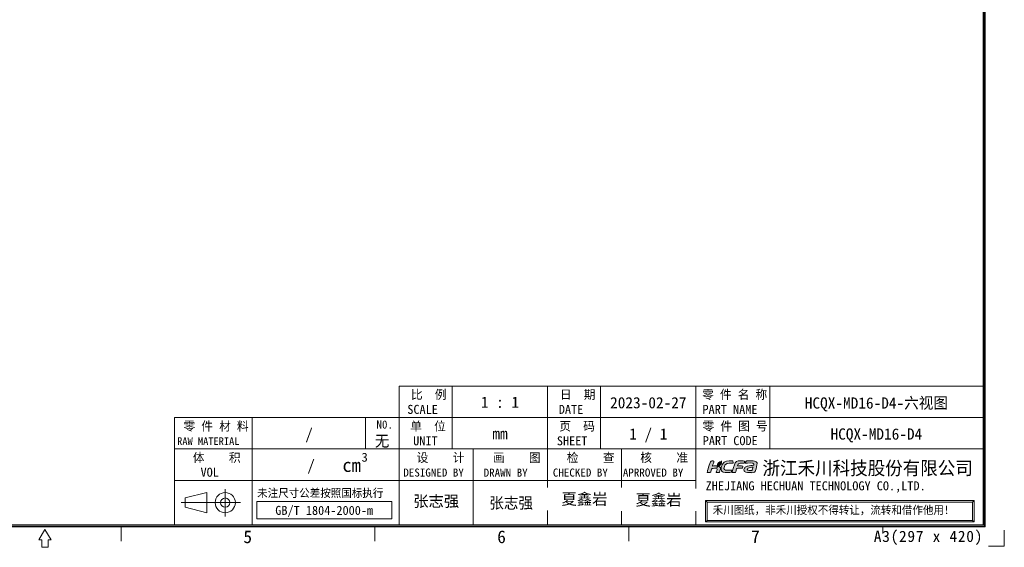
# Model space of a CAD drawing. Header units: millimetres. Extents: x 0 to 427, y 0 to 299.
# Tile 18 of 23: x 208 to 427, y 0 to 117. Entities that reach past the tile are written whole.
import ezdxf
from ezdxf.enums import TextEntityAlignment as Align

# ---------------------------------------------------------------- set-up
doc = ezdxf.new("R2010")
doc.units = ezdxf.units.MM
doc.header["$MEASUREMENT"] = 0
for name, color, linetype, lineweight in [('粗实线', 7, 'Continuous', 30), ('细实线层', 7, 'Continuous', 18), ('限高区域④', 3, 'Continuous', 18), ('限高区域⑤', 4, 'Continuous', 18)]:
    doc.layers.add(name, color=color, linetype=linetype, lineweight=lineweight)
doc.styles.add('鸿蒙CAD', font='txt')

# ---------------------------------------------------------------- blocks, each defined once
blk = doc.blocks.new('hcfa')
at = {"layer": '限高区域⑤'}
h = blk.add_hatch(color=164, dxfattribs=at)
edge = h.paths.add_edge_path(flags=0)
edge.add_spline(control_points=[(7.07, 2.36), (6.56, 2.36), (5.94, 2.45), (5.68, 1.95)], knot_values=[0, 0, 0, 0, 1.537659, 1.537659, 1.537659, 1.537659], weights=[1, 1, 1, 1], degree=3, periodic=0)
edge.add_spline(control_points=[(5.68, 1.95), (5.5, 1.6), (5.1, 0.37), (5.04, 0.05)], knot_values=[0, 0, 0, 0, 2.013709, 2.013709, 2.013709, 2.013709], weights=[1, 1, 1, 1], degree=3, periodic=0)
edge.add_line((5.04, 0.05), (5.05, 0))
edge.add_line((5.05, 0), (5.11, -0.03))
edge.add_line((5.11, -0.03), (5.37, -0.03))
edge.add_line((5.37, -0.03), (5.64, -0.03))
edge.add_spline(control_points=[(5.64, -0.03), (5.76, -0.03), (5.74, 0.02), (5.79, 0.22)], knot_values=[0, 0, 0, 0, 0.325713, 0.325713, 0.325713, 0.325713], weights=[1, 1, 1, 1], degree=3, periodic=0)
edge.add_spline(control_points=[(5.79, 0.22), (5.83, 0.33), (5.92, 0.77), (6.02, 0.82)], knot_values=[0, 0, 0, 0, 0.649887, 0.649887, 0.649887, 0.649887], weights=[1, 1, 1, 1], degree=3, periodic=0)
edge.add_spline(control_points=[(6.02, 0.82), (6.12, 0.94), (6.84, 0.81), (7.05, 0.86)], knot_values=[0, 0, 0, 0, 1.042012, 1.042012, 1.042012, 1.042012], weights=[1, 1, 1, 1], degree=3, periodic=0)
edge.add_spline(control_points=[(7.05, 0.86), (7.09, 0.87), (7.11, 0.89), (7.12, 0.92)], knot_values=[0, 0, 0, 0, 0.09894, 0.09894, 0.09894, 0.09894], weights=[1, 1, 1, 1], degree=3, periodic=0)
edge.add_spline(control_points=[(7.12, 0.92), (7.14, 0.97), (7.21, 1.14), (7.21, 1.2)], knot_values=[0, 0, 0, 0, 0.29547, 0.29547, 0.29547, 0.29547], weights=[1, 1, 1, 1], degree=3, periodic=0)
edge.add_spline(control_points=[(7.21, 1.2), (7.21, 1.24), (7.23, 1.29), (7.18, 1.3)], knot_values=[0, 0, 0, 0, 0.12492, 0.12492, 0.12492, 0.12492], weights=[1, 1, 1, 1], degree=3, periodic=0)
edge.add_spline(control_points=[(7.18, 1.3), (6.84, 1.38), (6.46, 1.35), (6.12, 1.32)], knot_values=[0, 0, 0, 0, 1.062134, 1.062134, 1.062134, 1.062134], weights=[1, 1, 1, 1], degree=3, periodic=0)
edge.add_spline(control_points=[(6.12, 1.32), (6.12, 1.37), (6.16, 1.49), (6.17, 1.54)], knot_values=[0, 0, 0, 0, 0.222512, 0.222512, 0.222512, 0.222512], weights=[1, 1, 1, 1], degree=3, periodic=0)
edge.add_line((6.17, 1.54), (6.24, 1.68))
edge.add_line((6.24, 1.68), (6.36, 1.79))
edge.add_line((6.36, 1.79), (6.51, 1.84))
edge.add_line((6.51, 1.84), (6.7, 1.86))
edge.add_line((6.7, 1.86), (6.94, 1.86))
edge.add_line((6.94, 1.86), (7.19, 1.86))
edge.add_spline(control_points=[(7.19, 1.86), (7.31, 1.86), (7.45, 1.84), (7.48, 1.91)], knot_values=[0, 0, 0, 0, 0.307412, 0.307412, 0.307412, 0.307412], weights=[1, 1, 1, 1], degree=3, periodic=0)
edge.add_spline(control_points=[(7.48, 1.91), (7.5, 1.96), (7.57, 2.13), (7.57, 2.19)], knot_values=[0, 0, 0, 0, 0.295458, 0.295458, 0.295458, 0.295458], weights=[1, 1, 1, 1], degree=3, periodic=0)
edge.add_spline(control_points=[(7.57, 2.19), (7.57, 2.25), (7.56, 2.29), (7.49, 2.32)], knot_values=[0, 0, 0, 0, 0.162305, 0.162305, 0.162305, 0.162305], weights=[1, 1, 1, 1], degree=3, periodic=0)
edge.add_spline(control_points=[(7.49, 2.32), (7.38, 2.36), (7.17, 2.36), (7.07, 2.36)], knot_values=[0, 0, 0, 0, 0.4222, 0.4222, 0.4222, 0.4222], weights=[1, 1, 1, 1], degree=3, periodic=0)
edge = h.paths.add_edge_path(flags=0)
edge.add_spline(control_points=[(3.72, 1.65), (4.08, 2.02), (4.83, 1.84), (5.23, 1.86)], knot_values=[0, 0, 0, 0, 1.564995, 1.564995, 1.564995, 1.564995], weights=[1, 1, 1, 1], degree=3, periodic=0)
edge.add_spline(control_points=[(5.23, 1.86), (5.27, 1.86), (5.31, 2.17), (5.2, 2.29)], knot_values=[0, 0, 0, 0, 0.452649, 0.452649, 0.452649, 0.452649], weights=[1, 1, 1, 1], degree=3, periodic=0)
edge.add_spline(control_points=[(5.2, 2.29), (5.15, 2.34), (5.05, 2.36), (4.95, 2.37)], knot_values=[0, 0, 0, 0, 0.26521, 0.26521, 0.26521, 0.26521], weights=[1, 1, 1, 1], degree=3, periodic=0)
edge.add_spline(control_points=[(4.95, 2.37), (4.27, 2.4), (3.51, 2.36), (3.08, 1.72)], knot_values=[0, 0, 0, 0, 2.081034, 2.081034, 2.081034, 2.081034], weights=[1, 1, 1, 1], degree=3, periodic=0)
edge.add_spline(control_points=[(3.08, 1.72), (2.87, 1.41), (2.66, 0.72), (2.88, 0.37)], knot_values=[0, 0, 0, 0, 1.416581, 1.416581, 1.416581, 1.416581], weights=[1, 1, 1, 1], degree=3, periodic=0)
edge.add_spline(control_points=[(2.88, 0.37), (2.95, 0.26), (3.06, 0.13), (3.25, 0.08)], knot_values=[0, 0, 0, 0, 0.485963, 0.485963, 0.485963, 0.485963], weights=[1, 1, 1, 1], degree=3, periodic=0)
edge.add_spline(control_points=[(3.25, 0.08), (3.71, -0.04), (4.59, -0.06), (4.85, 0.08)], knot_values=[0, 0, 0, 0, 1.622869, 1.622869, 1.622869, 1.622869], weights=[1, 1, 1, 1], degree=3, periodic=0)
edge.add_spline(control_points=[(4.85, 0.08), (4.96, 0.13), (5.03, 0.39), (5, 0.47)], knot_values=[0, 0, 0, 0, 0.439849, 0.439849, 0.439849, 0.439849], weights=[1, 1, 1, 1], degree=3, periodic=0)
edge.add_spline(control_points=[(5, 0.47), (4.99, 0.51), (4.61, 0.46), (4.52, 0.46)], knot_values=[0, 0, 0, 0, 0.489965, 0.489965, 0.489965, 0.489965], weights=[1, 1, 1, 1], degree=3, periodic=0)
edge.add_spline(control_points=[(4.52, 0.46), (4.29, 0.45), (3.89, 0.42), (3.69, 0.5)], knot_values=[0, 0, 0, 0, 0.834259, 0.834259, 0.834259, 0.834259], weights=[1, 1, 1, 1], degree=3, periodic=0)
edge.add_spline(control_points=[(3.69, 0.5), (3.51, 0.58), (3.39, 0.62), (3.39, 0.8)], knot_values=[0, 0, 0, 0, 0.459489, 0.459489, 0.459489, 0.459489], weights=[1, 1, 1, 1], degree=3, periodic=0)
edge.add_spline(control_points=[(3.39, 0.8), (3.39, 1.04), (3.54, 1.47), (3.72, 1.65)], knot_values=[0, 0, 0, 0, 0.925524, 0.925524, 0.925524, 0.925524], weights=[1, 1, 1, 1], degree=3, periodic=0)
edge = h.paths.add_edge_path(flags=0)
edge.add_spline(control_points=[(1.07, 1.31), (1.08, 1.43), (1.2, 1.78), (1.24, 1.9)], knot_values=[0, 0, 0, 0, 0.611736, 0.611736, 0.611736, 0.611736], weights=[1, 1, 1, 1], degree=3, periodic=0)
edge.add_spline(control_points=[(1.24, 1.9), (1.26, 1.97), (1.36, 2.23), (1.36, 2.28)], knot_values=[0, 0, 0, 0, 0.393712, 0.393712, 0.393712, 0.393712], weights=[1, 1, 1, 1], degree=3, periodic=0)
edge.add_spline(control_points=[(1.36, 2.28), (1.36, 2.39), (1.07, 2.39), (0.92, 2.35)], knot_values=[0, 0, 0, 0, 0.475712, 0.475712, 0.475712, 0.475712], weights=[1, 1, 1, 1], degree=3, periodic=0)
edge.add_spline(control_points=[(0.92, 2.35), (0.83, 2.31), (0.74, 2.24), (0.68, 2.17)], knot_values=[0, 0, 0, 0, 0.3056, 0.3056, 0.3056, 0.3056], weights=[1, 1, 1, 1], degree=3, periodic=0)
edge.add_spline(control_points=[(0.68, 2.17), (0.61, 2.08), (0.53, 1.93), (0.5, 1.82)], knot_values=[0, 0, 0, 0, 0.395977, 0.395977, 0.395977, 0.395977], weights=[1, 1, 1, 1], degree=3, periodic=0)
edge.add_spline(control_points=[(0.5, 1.82), (0.35, 1.34), (0.22, 0.86), (0.09, 0.38)], knot_values=[0, 0, 0, 0, 1.492002, 1.492002, 1.492002, 1.492002], weights=[1, 1, 1, 1], degree=3, periodic=0)
edge.add_spline(control_points=[(0.09, 0.38), (0.07, 0.32), (-0.01, 0.1), (-0.01, 0.05)], knot_values=[0, 0, 0, 0, 0.349975, 0.349975, 0.349975, 0.349975], weights=[1, 1, 1, 1], degree=3, periodic=0)
edge.add_line((-0.01, 0.05), (0, 0))
edge.add_line((0, 0), (0.06, -0.03))
edge.add_line((0.06, -0.03), (0.32, -0.03))
edge.add_line((0.32, -0.03), (0.59, -0.03))
edge.add_line((0.59, -0.03), (0.66, -0.01))
edge.add_line((0.66, -0.01), (0.7, 0.05))
edge.add_line((0.7, 0.05), (0.75, 0.22))
edge.add_line((0.75, 0.22), (0.82, 0.46))
edge.add_line((0.82, 0.46), (0.89, 0.69))
edge.add_spline(control_points=[(0.89, 0.69), (0.91, 0.76), (0.93, 0.77), (0.99, 0.8)], knot_values=[0, 0, 0, 0, 0.153682, 0.153682, 0.153682, 0.153682], weights=[1, 1, 1, 1], degree=3, periodic=0)
edge.add_spline(control_points=[(0.99, 0.8), (1.12, 0.86), (1.89, 0.9), (1.97, 0.81)], knot_values=[0, 0, 0, 0, 0.989394, 0.989394, 0.989394, 0.989394], weights=[1, 1, 1, 1], degree=3, periodic=0)
edge.add_spline(control_points=[(1.97, 0.81), (2.06, 0.7), (1.94, 0.45), (1.89, 0.3)], knot_values=[0, 0, 0, 0, 0.534984, 0.534984, 0.534984, 0.534984], weights=[1, 1, 1, 1], degree=3, periodic=0)
edge.add_line((1.89, 0.3), (1.83, 0.1))
edge.add_line((1.83, 0.1), (1.83, 0.01))
edge.add_line((1.83, 0.01), (1.86, -0.02))
edge.add_line((1.86, -0.02), (1.9, -0.03))
edge.add_line((1.9, -0.03), (2.14, -0.03))
edge.add_line((2.14, -0.03), (2.39, -0.03))
edge.add_spline(control_points=[(2.39, -0.03), (2.47, -0.03), (2.66, 0.65), (2.66, 0.77)], knot_values=[0, 0, 0, 0, 0.854359, 0.854359, 0.854359, 0.854359], weights=[1, 1, 1, 1], degree=3, periodic=0)
edge.add_spline(control_points=[(2.66, 0.77), (2.66, 0.98), (2.57, 1.1), (2.45, 1.19)], knot_values=[0, 0, 0, 0, 0.485363, 0.485363, 0.485363, 0.485363], weights=[1, 1, 1, 1], degree=3, periodic=0)
edge.add_spline(control_points=[(2.45, 1.19), (2.4, 1.22), (2.34, 1.25), (2.28, 1.27)], knot_values=[0, 0, 0, 0, 0.194624, 0.194624, 0.194624, 0.194624], weights=[1, 1, 1, 1], degree=3, periodic=0)
edge.add_spline(control_points=[(2.28, 1.27), (2.25, 1.27), (2.22, 1.27), (2.19, 1.26)], knot_values=[0, 0, 0, 0, 0.08842, 0.08842, 0.08842, 0.08842], weights=[1, 1, 1, 1], degree=3, periodic=0)
edge.add_spline(control_points=[(2.19, 1.26), (2.15, 1.09), (2.21, 1.14), (2.01, 1.05)], knot_values=[0, 0, 0, 0, 0.30703, 0.30703, 0.30703, 0.30703], weights=[1, 1, 1, 1], degree=3, periodic=0)
edge.add_spline(control_points=[(2.01, 1.05), (1.98, 1.04), (2, 1.04), (1.96, 1.03)], knot_values=[0, 0, 0, 0, 0.060036, 0.060036, 0.060036, 0.060036], weights=[1, 1, 1, 1], degree=3, periodic=0)
edge.add_spline(control_points=[(1.96, 1.03), (1.96, 1.1), (1.99, 1.22), (2.03, 1.33)], knot_values=[0, 0, 0, 0, 0.30846, 0.30846, 0.30846, 0.30846], weights=[1, 1, 1, 1], degree=3, periodic=0)
edge.add_spline(control_points=[(2.03, 1.33), (1.71, 1.37), (1.35, 1.32), (1.07, 1.31)], knot_values=[0, 0, 0, 0, 0.957715, 0.957715, 0.957715, 0.957715], weights=[1, 1, 1, 1], degree=3, periodic=0)
edge = h.paths.add_edge_path(flags=0)
edge.add_spline(control_points=[(9.76, 0.39), (9.93, 0.81), (10.07, 1.5), (10.1, 1.82)], knot_values=[0, 0, 0, 0, 1.476866, 1.476866, 1.476866, 1.476866], weights=[1, 1, 1, 1], degree=3, periodic=0)
edge.add_spline(control_points=[(10.1, 1.82), (10.09, 1.99), (10.01, 2.14), (9.78, 2.25)], knot_values=[0, 0, 0, 0, 0.565204, 0.565204, 0.565204, 0.565204], weights=[1, 1, 1, 1], degree=3, periodic=0)
edge.add_spline(control_points=[(9.78, 2.25), (9.53, 2.38), (9.13, 2.37), (8.82, 2.37)], knot_values=[0, 0, 0, 0, 0.980073, 0.980073, 0.980073, 0.980073], weights=[1, 1, 1, 1], degree=3, periodic=0)
edge.add_spline(control_points=[(8.82, 2.37), (8.55, 2.37), (8.28, 2.37), (8.04, 2.34)], knot_values=[0, 0, 0, 0, 0.776225, 0.776225, 0.776225, 0.776225], weights=[1, 1, 1, 1], degree=3, periodic=0)
edge.add_spline(control_points=[(8.04, 2.34), (7.98, 2.33), (7.9, 2.32), (7.86, 2.29)], knot_values=[0, 0, 0, 0, 0.194586, 0.194586, 0.194586, 0.194586], weights=[1, 1, 1, 1], degree=3, periodic=0)
edge.add_spline(control_points=[(7.86, 2.29), (7.79, 2.25), (7.73, 2), (7.71, 1.93)], knot_values=[0, 0, 0, 0, 0.401562, 0.401562, 0.401562, 0.401562], weights=[1, 1, 1, 1], degree=3, periodic=0)
edge.add_spline(control_points=[(7.71, 1.93), (7.7, 1.89), (7.68, 1.86), (7.72, 1.86)], knot_values=[0, 0, 0, 0, 0.087937, 0.087937, 0.087937, 0.087937], weights=[1, 1, 1, 1], degree=3, periodic=0)
edge.add_spline(control_points=[(7.72, 1.86), (8.06, 1.9), (9.44, 2.11), (9.44, 1.71)], knot_values=[0, 0, 0, 0, 1.829051, 1.829051, 1.829051, 1.829051], weights=[1, 1, 1, 1], degree=3, periodic=0)
edge.add_spline(control_points=[(9.44, 1.71), (9.44, 1.65), (9.43, 1.5), (9.4, 1.48)], knot_values=[0, 0, 0, 0, 0.229888, 0.229888, 0.229888, 0.229888], weights=[1, 1, 1, 1], degree=3, periodic=0)
edge.add_spline(control_points=[(9.4, 1.48), (9.39, 1.47), (9.38, 1.47), (9.36, 1.47)], knot_values=[0, 0, 0, 0, 0.043267, 0.043267, 0.043267, 0.043267], weights=[1, 1, 1, 1], degree=3, periodic=0)
edge.add_spline(control_points=[(9.36, 1.47), (8.99, 1.39), (8.61, 1.41), (8.23, 1.31)], knot_values=[0, 0, 0, 0, 1.144446, 1.144446, 1.144446, 1.144446], weights=[1, 1, 1, 1], degree=3, periodic=0)
edge.add_spline(control_points=[(8.23, 1.31), (8.05, 1.26), (7.85, 1.18), (7.71, 1.07)], knot_values=[0, 0, 0, 0, 0.580179, 0.580179, 0.580179, 0.580179], weights=[1, 1, 1, 1], degree=3, periodic=0)
edge.add_spline(control_points=[(7.71, 1.07), (7.64, 1.01), (7.57, 0.94), (7.52, 0.87)], knot_values=[0, 0, 0, 0, 0.273949, 0.273949, 0.273949, 0.273949], weights=[1, 1, 1, 1], degree=3, periodic=0)
edge.add_spline(control_points=[(7.52, 0.87), (7.44, 0.72), (7.38, 0.48), (7.47, 0.32)], knot_values=[0, 0, 0, 0, 0.568587, 0.568587, 0.568587, 0.568587], weights=[1, 1, 1, 1], degree=3, periodic=0)
edge.add_spline(control_points=[(7.47, 0.32), (7.5, 0.28), (7.53, 0.24), (7.57, 0.21)], knot_values=[0, 0, 0, 0, 0.150189, 0.150189, 0.150189, 0.150189], weights=[1, 1, 1, 1], degree=3, periodic=0)
edge.add_spline(control_points=[(7.57, 0.21), (7.78, -0.01), (8.48, -0.04), (8.78, -0.02)], knot_values=[0, 0, 0, 0, 1.257613, 1.257613, 1.257613, 1.257613], weights=[1, 1, 1, 1], degree=3, periodic=0)
edge.add_spline(control_points=[(8.78, -0.02), (8.82, -0.02), (8.85, -0.02), (8.96, -0.01)], knot_values=[0, 0, 0, 0, 0.175069, 0.175069, 0.175069, 0.175069], weights=[1, 1, 1, 1], degree=3, periodic=0)
edge.add_spline(control_points=[(8.96, -0.01), (8.96, -0.01), (8.95, -0.04), (8.95, -0.04)], knot_values=[0, 0, 0, 0, 0.027876, 0.027876, 0.027876, 0.027876], weights=[1, 1, 1, 1], degree=3, periodic=0)
edge.add_spline(control_points=[(8.95, -0.04), (8.95, -0.04), (8.95, -0.04), (8.96, -0.04)], knot_values=[0, 0, 0, 0, 0.003955, 0.003955, 0.003955, 0.003955], weights=[1, 1, 1, 1], degree=3, periodic=0)
edge.add_spline(control_points=[(8.96, -0.04), (9.17, -0.04), (9.51, -0.01), (9.57, 0.04)], knot_values=[0, 0, 0, 0, 0.620186, 0.620186, 0.620186, 0.620186], weights=[1, 1, 1, 1], degree=3, periodic=0)
edge.add_spline(control_points=[(9.57, 0.04), (9.64, 0.1), (9.72, 0.29), (9.76, 0.39)], knot_values=[0, 0, 0, 0, 0.400766, 0.400766, 0.400766, 0.400766], weights=[1, 1, 1, 1], degree=3, periodic=0)
edge = h.paths.add_edge_path(flags=0)
edge.add_spline(control_points=[(9.27, 1.06), (9.24, 0.91), (9.12, 0.54), (9.07, 0.41)], knot_values=[0, 0, 0, 0, 0.674769, 0.674769, 0.674769, 0.674769], weights=[1, 1, 1, 1], degree=3, periodic=0)
edge.add_spline(control_points=[(9.07, 0.41), (8.88, 0.41), (8.11, 0.36), (8.11, 0.65)], knot_values=[0, 0, 0, 0, 1.063898, 1.063898, 1.063898, 1.063898], weights=[1, 1, 1, 1], degree=3, periodic=0)
edge.add_spline(control_points=[(8.11, 0.65), (8.11, 0.76), (8.19, 0.85), (8.26, 0.9)], knot_values=[0, 0, 0, 0, 0.307152, 0.307152, 0.307152, 0.307152], weights=[1, 1, 1, 1], degree=3, periodic=0)
edge.add_spline(control_points=[(8.26, 0.9), (8.43, 1.01), (9.09, 1.06), (9.27, 1.06)], knot_values=[0, 0, 0, 0, 1.034719, 1.034719, 1.034719, 1.034719], weights=[1, 1, 1, 1], degree=3, periodic=0)
h = blk.add_hatch(color=82, dxfattribs=at)
edge = h.paths.add_edge_path(flags=0)
edge.add_spline(control_points=[(2.71, 1.97), (2.54, 1.64), (2.3, 1.69), (2.12, 1.4)], knot_values=[0, 0, 0, 0, 0.82939, 0.82939, 0.82939, 0.82939], weights=[1, 1, 1, 1], degree=3, periodic=0)
edge.add_spline(control_points=[(2.12, 1.4), (2.08, 1.35), (2.02, 1.18), (2.02, 1.11)], knot_values=[0, 0, 0, 0, 0.312404, 0.312404, 0.312404, 0.312404], weights=[1, 1, 1, 1], degree=3, periodic=0)
edge.add_spline(control_points=[(2.02, 1.11), (2.03, 1.11), (2.03, 1.11), (2.04, 1.12)], knot_values=[0, 0, 0, 0, 0.027389, 0.027389, 0.027389, 0.027389], weights=[1, 1, 1, 1], degree=3, periodic=0)
edge.add_spline(control_points=[(2.04, 1.12), (2.14, 1.16), (2.1, 1.13), (2.13, 1.24)], knot_values=[0, 0, 0, 0, 0.167444, 0.167444, 0.167444, 0.167444], weights=[1, 1, 1, 1], degree=3, periodic=0)
edge.add_spline(control_points=[(2.13, 1.24), (2.14, 1.27), (2.14, 1.28), (2.15, 1.31)], knot_values=[0, 0, 0, 0, 0.070921, 0.070921, 0.070921, 0.070921], weights=[1, 1, 1, 1], degree=3, periodic=0)
edge.add_spline(control_points=[(2.15, 1.31), (2.51, 1.32), (2.84, 1.56), (2.9, 1.92)], knot_values=[0, 0, 0, 0, 1.055102, 1.055102, 1.055102, 1.055102], weights=[1, 1, 1, 1], degree=3, periodic=0)
edge.add_spline(control_points=[(2.9, 1.92), (2.91, 1.98), (2.92, 2.04), (2.92, 2.11)], knot_values=[0, 0, 0, 0, 0.188525, 0.188525, 0.188525, 0.188525], weights=[1, 1, 1, 1], degree=3, periodic=0)
edge.add_spline(control_points=[(2.92, 2.11), (2.92, 2.11), (2.92, 2.25), (2.92, 2.25)], knot_values=[0, 0, 0, 0, 0.144713, 0.144713, 0.144713, 0.144713], weights=[1, 1, 1, 1], degree=3, periodic=0)
edge.add_spline(control_points=[(2.92, 2.25), (2.92, 2.29), (2.92, 2.32), (2.92, 2.37)], knot_values=[0, 0, 0, 0, 0.119576, 0.119576, 0.119576, 0.119576], weights=[1, 1, 1, 1], degree=3, periodic=0)
edge.add_spline(control_points=[(2.92, 2.37), (2.87, 2.37), (2.88, 2.33), (2.79, 2.25)], knot_values=[0, 0, 0, 0, 0.180649, 0.180649, 0.180649, 0.180649], weights=[1, 1, 1, 1], degree=3, periodic=0)
edge.add_spline(control_points=[(2.79, 2.25), (2.66, 2.14), (2.52, 2.13), (2.35, 2.01)], knot_values=[0, 0, 0, 0, 0.50668, 0.50668, 0.50668, 0.50668], weights=[1, 1, 1, 1], degree=3, periodic=0)
edge.add_spline(control_points=[(2.35, 2.01), (2.26, 1.95), (2.18, 1.87), (2.13, 1.77)], knot_values=[0, 0, 0, 0, 0.326484, 0.326484, 0.326484, 0.326484], weights=[1, 1, 1, 1], degree=3, periodic=0)
edge.add_spline(control_points=[(2.13, 1.77), (2.11, 1.72), (2.08, 1.67), (2.07, 1.6)], knot_values=[0, 0, 0, 0, 0.179769, 0.179769, 0.179769, 0.179769], weights=[1, 1, 1, 1], degree=3, periodic=0)
edge.add_spline(control_points=[(2.07, 1.6), (2.07, 1.59), (2.05, 1.39), (2.08, 1.39)], knot_values=[0, 0, 0, 0, 0.221687, 0.221687, 0.221687, 0.221687], weights=[1, 1, 1, 1], degree=3, periodic=0)
edge.add_spline(control_points=[(2.08, 1.39), (2.1, 1.46), (2.17, 1.57), (2.3, 1.65)], knot_values=[0, 0, 0, 0, 0.3504, 0.3504, 0.3504, 0.3504], weights=[1, 1, 1, 1], degree=3, periodic=0)
edge.add_spline(control_points=[(2.3, 1.65), (2.49, 1.77), (2.61, 1.83), (2.71, 1.97)], knot_values=[0, 0, 0, 0, 0.521681, 0.521681, 0.521681, 0.521681], weights=[1, 1, 1, 1], degree=3, periodic=0)
at = {"layer": '限高区域④', "color": 164}
for points, knots in [([(-0.01, 0.05), (-0.01, 0.02), (-0.01, -0.03), (0.06, -0.03), (0.06, -0.03), (0.06, -0.03), (0.59, -0.03), (0.59, -0.03), (0.59, -0.03), (0.71, -0.03), (0.72, 0.1), (0.75, 0.22), (0.75, 0.22), (0.75, 0.22), (0.89, 0.69), (0.89, 0.69), (0.89, 0.69), (0.91, 0.76), (0.93, 0.77), (0.99, 0.8), (0.99, 0.8), (1.12, 0.86), (1.89, 0.9), (1.97, 0.81), (1.97, 0.81), (2.06, 0.7), (1.94, 0.45), (1.89, 0.3), (1.89, 0.3), (1.87, 0.21), (1.75, -0.03), (1.9, -0.03), (1.9, -0.03), (1.9, -0.03), (2.39, -0.03), (2.39, -0.03), (2.39, -0.03), (2.47, -0.03), (2.66, 0.65), (2.66, 0.77), (2.66, 0.77), (2.66, 0.98), (2.57, 1.1), (2.45, 1.19), (2.45, 1.19), (2.4, 1.22), (2.34, 1.25), (2.28, 1.27), (2.28, 1.27), (2.25, 1.27), (2.22, 1.27), (2.19, 1.26), (2.19, 1.26), (2.15, 1.09), (2.21, 1.14), (2.01, 1.05), (2.01, 1.05), (1.98, 1.04), (2, 1.04), (1.96, 1.03), (1.96, 1.03), (1.96, 1.1), (1.99, 1.22), (2.03, 1.33), (2.03, 1.33), (1.71, 1.37), (1.35, 1.32), (1.07, 1.31), (1.07, 1.31), (1.08, 1.43), (1.2, 1.78), (1.24, 1.9), (1.24, 1.9), (1.26, 1.97), (1.36, 2.23), (1.36, 2.28), (1.36, 2.28), (1.36, 2.39), (1.07, 2.39), (0.92, 2.35), (0.92, 2.35), (0.83, 2.31), (0.74, 2.24), (0.68, 2.17), (0.68, 2.17), (0.61, 2.08), (0.53, 1.93), (0.5, 1.82), (0.5, 1.82), (0.35, 1.34), (0.22, 0.86), (0.09, 0.38), (0.09, 0.38), (0.07, 0.32), (-0.01, 0.1), (-0.01, 0.05)], [0, 0, 0, 0, 0.447956, 0.447956, 0.447956, 0.447956, 0.895911, 0.895911, 0.895911, 0.895911, 1.343867, 1.343867, 1.343867, 1.343867, 1.791822, 1.791822, 1.791822, 1.791822, 2.239778, 2.239778, 2.239778, 2.239778, 2.687733, 2.687733, 2.687733, 2.687733, 3.135689, 3.135689, 3.135689, 3.135689, 3.583645, 3.583645, 3.583645, 3.583645, 4.0316, 4.0316, 4.0316, 4.0316, 4.479556, 4.479556, 4.479556, 4.479556, 4.927511, 4.927511, 4.927511, 4.927511, 5.375467, 5.375467, 5.375467, 5.375467, 5.823423, 5.823423, 5.823423, 5.823423, 6.271378, 6.271378, 6.271378, 6.271378, 6.719334, 6.719334, 6.719334, 6.719334, 7.167289, 7.167289, 7.167289, 7.167289, 7.615245, 7.615245, 7.615245, 7.615245, 8.0632, 8.0632, 8.0632, 8.0632, 8.511156, 8.511156, 8.511156, 8.511156, 8.959112, 8.959112, 8.959112, 8.959112, 9.407067, 9.407067, 9.407067, 9.407067, 9.855023, 9.855023, 9.855023, 9.855023, 10.302978, 10.302978, 10.302978, 10.302978, 11.198889, 11.198889, 11.198889, 11.198889]), ([(2.88, 0.37), (2.95, 0.26), (3.06, 0.13), (3.25, 0.08), (3.25, 0.08), (3.71, -0.04), (4.59, -0.06), (4.85, 0.08), (4.85, 0.08), (4.96, 0.13), (5.03, 0.39), (5, 0.47), (5, 0.47), (4.99, 0.51), (4.61, 0.46), (4.52, 0.46), (4.52, 0.46), (4.29, 0.45), (3.89, 0.42), (3.69, 0.5), (3.69, 0.5), (3.51, 0.58), (3.39, 0.62), (3.39, 0.8), (3.39, 0.8), (3.39, 1.04), (3.54, 1.47), (3.72, 1.65), (3.72, 1.65), (4.08, 2.02), (4.83, 1.84), (5.23, 1.86), (5.23, 1.86), (5.27, 1.86), (5.31, 2.17), (5.2, 2.29), (5.2, 2.29), (5.15, 2.34), (5.05, 2.36), (4.95, 2.37), (4.95, 2.37), (4.27, 2.4), (3.51, 2.36), (3.08, 1.72), (3.08, 1.72), (2.87, 1.41), (2.66, 0.72), (2.88, 0.37)], [0, 0, 0, 0, 0.839975, 0.839975, 0.839975, 0.839975, 1.679949, 1.679949, 1.679949, 1.679949, 2.519924, 2.519924, 2.519924, 2.519924, 3.359898, 3.359898, 3.359898, 3.359898, 4.199873, 4.199873, 4.199873, 4.199873, 5.039847, 5.039847, 5.039847, 5.039847, 5.879822, 5.879822, 5.879822, 5.879822, 6.719796, 6.719796, 6.719796, 6.719796, 7.559771, 7.559771, 7.559771, 7.559771, 8.399745, 8.399745, 8.399745, 8.399745, 9.23972, 9.23972, 9.23972, 9.23972, 10.919669, 10.919669, 10.919669, 10.919669]), ([(5.04, 0.05), (5.04, 0.02), (5.04, -0.03), (5.11, -0.03), (5.11, -0.03), (5.11, -0.03), (5.64, -0.03), (5.64, -0.03), (5.64, -0.03), (5.76, -0.03), (5.74, 0.02), (5.79, 0.22), (5.79, 0.22), (5.83, 0.33), (5.92, 0.77), (6.02, 0.82), (6.02, 0.82), (6.12, 0.94), (6.84, 0.81), (7.05, 0.86), (7.05, 0.86), (7.09, 0.87), (7.11, 0.89), (7.12, 0.92), (7.12, 0.92), (7.14, 0.97), (7.21, 1.14), (7.21, 1.2), (7.21, 1.2), (7.21, 1.24), (7.23, 1.29), (7.18, 1.3), (7.18, 1.3), (6.84, 1.38), (6.46, 1.35), (6.12, 1.32), (6.12, 1.32), (6.12, 1.37), (6.16, 1.49), (6.17, 1.54), (6.17, 1.54), (6.24, 1.77), (6.43, 1.86), (6.7, 1.86), (6.7, 1.86), (6.7, 1.86), (7.19, 1.86), (7.19, 1.86), (7.19, 1.86), (7.31, 1.86), (7.45, 1.84), (7.48, 1.91), (7.48, 1.91), (7.5, 1.96), (7.57, 2.13), (7.57, 2.19), (7.57, 2.19), (7.57, 2.25), (7.56, 2.29), (7.49, 2.32), (7.49, 2.32), (7.38, 2.36), (7.17, 2.36), (7.07, 2.36), (7.07, 2.36), (6.56, 2.36), (5.94, 2.45), (5.68, 1.95), (5.68, 1.95), (5.5, 1.6), (5.1, 0.37), (5.04, 0.05)], [0, 0, 0, 0, 0.541079, 0.541079, 0.541079, 0.541079, 1.082157, 1.082157, 1.082157, 1.082157, 1.623236, 1.623236, 1.623236, 1.623236, 2.164314, 2.164314, 2.164314, 2.164314, 2.705393, 2.705393, 2.705393, 2.705393, 3.246471, 3.246471, 3.246471, 3.246471, 3.78755, 3.78755, 3.78755, 3.78755, 4.328628, 4.328628, 4.328628, 4.328628, 4.869707, 4.869707, 4.869707, 4.869707, 5.410785, 5.410785, 5.410785, 5.410785, 5.951864, 5.951864, 5.951864, 5.951864, 6.492942, 6.492942, 6.492942, 6.492942, 7.034021, 7.034021, 7.034021, 7.034021, 7.575099, 7.575099, 7.575099, 7.575099, 8.116178, 8.116178, 8.116178, 8.116178, 8.657256, 8.657256, 8.657256, 8.657256, 9.198335, 9.198335, 9.198335, 9.198335, 10.280492, 10.280492, 10.280492, 10.280492]), ([(10.1, 1.82), (10.07, 1.5), (9.93, 0.81), (9.76, 0.39), (9.76, 0.39), (9.72, 0.29), (9.64, 0.1), (9.57, 0.04), (9.57, 0.04), (9.51, -0.01), (9.17, -0.04), (8.96, -0.04), (8.96, -0.04), (8.95, -0.04), (8.95, -0.04), (8.95, -0.04), (8.95, -0.04), (8.95, -0.04), (8.96, -0.01), (8.96, -0.01), (8.96, -0.01), (8.85, -0.02), (8.82, -0.02), (8.78, -0.02), (8.78, -0.02), (8.48, -0.04), (7.78, -0.01), (7.57, 0.21), (7.57, 0.21), (7.53, 0.24), (7.5, 0.28), (7.47, 0.32), (7.47, 0.32), (7.38, 0.48), (7.44, 0.72), (7.52, 0.87), (7.52, 0.87), (7.57, 0.94), (7.64, 1.01), (7.71, 1.07), (7.71, 1.07), (7.85, 1.18), (8.05, 1.26), (8.23, 1.31), (8.23, 1.31), (8.61, 1.41), (8.99, 1.39), (9.36, 1.47), (9.36, 1.47), (9.38, 1.47), (9.39, 1.47), (9.4, 1.48), (9.4, 1.48), (9.43, 1.5), (9.44, 1.65), (9.44, 1.71), (9.44, 1.71), (9.44, 2.11), (8.06, 1.9), (7.72, 1.86), (7.72, 1.86), (7.68, 1.86), (7.7, 1.89), (7.71, 1.93), (7.71, 1.93), (7.73, 2), (7.79, 2.25), (7.86, 2.29), (7.86, 2.29), (7.9, 2.32), (7.98, 2.33), (8.04, 2.34), (8.04, 2.34), (8.28, 2.37), (8.55, 2.37), (8.82, 2.37), (8.82, 2.37), (9.13, 2.37), (9.53, 2.38), (9.78, 2.25), (9.78, 2.25), (10.01, 2.14), (10.09, 1.99), (10.1, 1.82)], [0, 0, 0, 0, 0.530859, 0.530859, 0.530859, 0.530859, 1.061719, 1.061719, 1.061719, 1.061719, 1.592578, 1.592578, 1.592578, 1.592578, 2.123437, 2.123437, 2.123437, 2.123437, 2.654297, 2.654297, 2.654297, 2.654297, 3.185156, 3.185156, 3.185156, 3.185156, 3.716015, 3.716015, 3.716015, 3.716015, 4.246875, 4.246875, 4.246875, 4.246875, 4.777734, 4.777734, 4.777734, 4.777734, 5.308593, 5.308593, 5.308593, 5.308593, 5.839453, 5.839453, 5.839453, 5.839453, 6.370312, 6.370312, 6.370312, 6.370312, 6.901171, 6.901171, 6.901171, 6.901171, 7.432031, 7.432031, 7.432031, 7.432031, 7.96289, 7.96289, 7.96289, 7.96289, 8.493749, 8.493749, 8.493749, 8.493749, 9.024609, 9.024609, 9.024609, 9.024609, 9.555468, 9.555468, 9.555468, 9.555468, 10.086327, 10.086327, 10.086327, 10.086327, 10.617187, 10.617187, 10.617187, 10.617187, 11.678906, 11.678906, 11.678906, 11.678906]), ([(9.07, 0.41), (8.88, 0.41), (8.11, 0.36), (8.11, 0.65), (8.11, 0.65), (8.11, 0.76), (8.19, 0.85), (8.26, 0.9), (8.26, 0.9), (8.43, 1.01), (9.09, 1.06), (9.27, 1.06), (9.27, 1.06), (9.24, 0.91), (9.12, 0.54), (9.07, 0.41)], [0, 0, 0, 0, 0.606721, 0.606721, 0.606721, 0.606721, 1.213442, 1.213442, 1.213442, 1.213442, 1.820163, 1.820163, 1.820163, 1.820163, 3.033606, 3.033606, 3.033606, 3.033606])]:
    blk.add_open_spline(points, degree=3, knots=knots, dxfattribs=at)
at = {"layer": '限高区域④', "color": 82}
blk.add_open_spline([(2.02, 1.11), (2.03, 1.11), (2.03, 1.11), (2.04, 1.12), (2.04, 1.12), (2.14, 1.16), (2.1, 1.13), (2.13, 1.24), (2.13, 1.24), (2.14, 1.27), (2.14, 1.28), (2.15, 1.31), (2.15, 1.31), (2.51, 1.32), (2.84, 1.56), (2.9, 1.92), (2.9, 1.92), (2.91, 1.98), (2.92, 2.04), (2.92, 2.11), (2.92, 2.11), (2.92, 2.11), (2.92, 2.25), (2.92, 2.25), (2.92, 2.25), (2.92, 2.29), (2.92, 2.32), (2.92, 2.37), (2.92, 2.37), (2.87, 2.37), (2.88, 2.33), (2.79, 2.25), (2.79, 2.25), (2.66, 2.14), (2.52, 2.13), (2.35, 2.01), (2.35, 2.01), (2.26, 1.95), (2.18, 1.87), (2.13, 1.77), (2.13, 1.77), (2.11, 1.72), (2.08, 1.67), (2.07, 1.6), (2.07, 1.6), (2.07, 1.59), (2.05, 1.39), (2.08, 1.39), (2.08, 1.39), (2.1, 1.46), (2.17, 1.57), (2.3, 1.65), (2.3, 1.65), (2.49, 1.77), (2.61, 1.83), (2.71, 1.97), (2.71, 1.97), (2.54, 1.64), (2.3, 1.69), (2.12, 1.4), (2.12, 1.4), (2.08, 1.35), (2.02, 1.18), (2.02, 1.11)], degree=3, knots=[0, 0, 0, 0, 0.303347, 0.303347, 0.303347, 0.303347, 0.606694, 0.606694, 0.606694, 0.606694, 0.910042, 0.910042, 0.910042, 0.910042, 1.213389, 1.213389, 1.213389, 1.213389, 1.516736, 1.516736, 1.516736, 1.516736, 1.820083, 1.820083, 1.820083, 1.820083, 2.12343, 2.12343, 2.12343, 2.12343, 2.426777, 2.426777, 2.426777, 2.426777, 2.730125, 2.730125, 2.730125, 2.730125, 3.033472, 3.033472, 3.033472, 3.033472, 3.336819, 3.336819, 3.336819, 3.336819, 3.640166, 3.640166, 3.640166, 3.640166, 3.943513, 3.943513, 3.943513, 3.943513, 4.24686, 4.24686, 4.24686, 4.24686, 4.550208, 4.550208, 4.550208, 4.550208, 5.156902, 5.156902, 5.156902, 5.156902], dxfattribs=at)
blk = doc.blocks.new('Plastic_A3')
at = {"layer": '细实线层'}
for p, q in [((647.81, 629.11), (647.81, 339.15)), ((648.03, 629.33), (648.03, 338.92)), ((648.26, 629.56), (648.26, 338.7)), ((647.81, 370.07), (517.81, 370.07)), ((517.81, 370.07), (517.81, 339.15)), ((529.6, 356.07), (529.6, 370.07)), ((550.81, 370.07), (550.81, 339.15)), ((562.6, 356.07), (562.6, 370.07)), ((583.81, 370.07), (583.81, 339.15)), ((600.31, 370.07), (600.31, 356.07)), ((647.81, 363.07), (467.84, 363.07)), ((467.84, 363.07), (467.84, 339.15)), ((485.08, 339.15), (485.08, 363.07)), ((510.31, 363.07), (510.31, 356.07)), ((647.81, 356.07), (467.84, 356.07)), ((534.31, 356.07), (534.31, 339.15)), ((567.31, 356.07), (567.31, 339.15)), ((583.81, 349.07), (467.84, 349.07)), ((470.16, 345.17), (475.04, 346.38)), ((475.04, 346.38), (475.04, 341.87)), ((479.11, 347.12), (479.11, 341.07)), ((469.26, 344.12), (482.51, 344.12)), ((470.16, 345.17), (470.16, 343.08)), ((586.34, 344.21), (585.99, 344.57)), ((645.78, 344.57), (645.43, 344.21)), ((470.16, 343.08), (475.04, 341.87)), ((585.99, 339.83), (586.34, 340.18)), ((645.78, 339.83), (645.43, 340.18)), ((648.26, 338.7), (229.71, 338.7)), ((648.03, 338.92), (229.93, 338.92)), ((647.81, 339.15), (230.16, 339.15)), ((438.98, 338.13), (437.63, 335.87)), ((440.34, 335.87), (438.98, 338.13)), ((455.93, 338.92), (455.93, 335.53)), ((512.43, 338.92), (512.43, 335.53)), ((568.93, 338.92), (568.93, 335.53)), ((625.43, 338.92), (625.43, 337.23)), ((652.5, 334.46), (652.5, 337.99)), ((437.63, 335.87), (438.3, 335.87)), ((438.3, 335.87), (438.3, 334.18)), ((439.66, 335.87), (440.34, 335.87)), ((439.66, 334.18), (439.66, 335.87)), ((438.3, 334.18), (439.66, 334.18)), ((652.5, 334.46), (648.96, 334.46))]:
    blk.add_line(p, q, dxfattribs=at)
for points in [[(486.17, 344.37), (516.17, 344.37), (516.17, 340.52), (486.17, 340.52)], [(585.99, 344.57), (645.78, 344.57), (645.78, 339.83), (585.99, 339.83)], [(586.34, 344.21), (645.43, 344.21), (645.43, 340.18), (586.34, 340.18)]]:
    blk.add_lwpolyline(points, close=True, dxfattribs=at)
for radius in [2.25, 1.04]:
    blk.add_circle((479.11, 344.12), radius, dxfattribs=at)
at = {"layer": '细实线层', "xscale": 1.1, "yscale": 1.1, "zscale": 1.1}
blk.add_blockref('hcfa', (586.38, 350.83), dxfattribs=at)
at = {"layer": '细实线层', "style": '鸿蒙CAD'}
for s, height, p in [('SCALE', 2, (519.63, 363.89)), ('DATE', 2, (553.35, 363.89)), ('N0.', 1.8, (512.76, 360.61)), ('UNIT', 2, (520.93, 356.89)), ('SHEET', 2, (552.92, 356.89)), ('3', 2, (509.46, 353.23)), ('cm', 3, (505.2, 350.96)), ('浙江禾川科技股份有限公司', 3, (598.69, 350.31)), ('VOL', 2, (473.61, 349.89)), ('未注尺寸公差按照国标执行', 1.8, (486.21, 345.36)), ('5', 2.82, (483.15, 335.11)), ('6', 2.82, (539.65, 335.11)), ('7', 2.82, (596.15, 335.11))]:
    blk.add_text(s, height=height, dxfattribs=at).set_placement(p)
for s, insert, char_height, width, attachment_point in [('比  例', (520.44, 366.97), 2, 9.1295, 7), ('日  期', (553.59, 366.97), 2, 11.0714, 7), ('零 件 名 称', (585.25, 366.97), 2, 22.0446, 7), ('PART NAME', (585.32, 363.89), 2, 19.0714, 7), ('零 件 材 料', (469.83, 359.93), 2, 22.0446, 7), ('单  位', (520.27, 359.93), 2, 9.7857, 7), ('页  码', (553.46, 359.93), 2, 9.3482, 7), ('零 件 图 号', (585.35, 359.93), 2, 21.9509, 7), ('PART CODE', (585.38, 356.89), 2, 18.4286, 7), ('RAW MATERIAL', (468.4, 356.96), 1.7, 22.3714, 7), ('体    积', (471.89, 352.93), 2, 16.9866, 7), ('设    计', (521.71, 352.93), 2, 16.7366, 7), ('画    图', (538.67, 352.93), 2, 16.1429, 7), ('检    查', (555.12, 352.93), 2, 16.9866, 7), ('核    准', (571.47, 352.93), 2, 16.7366, 7), ('DESIGNED BY', (518.74, 349.89), 1.8, 21.2143, 7), ('DRAWN BY', (536.62, 349.89), 1.8, 17.7857, 7), ('CHECKED BY', (552.02, 349.89), 1.8, 20.3571, 7), ('APRROVED BY ', (567.6, 349.89), 1.8, 23.7857, 7), ('ZHEJIANG HECHUAN TECHNOLOGY CO.,LTD.', (586.02, 346.35), 2, 83.0571, 7), ('禾川图纸，非禾川授权不得转让，流转和借作他用！', (587.59, 343.38), 1.8, 60.2172, 1), ('{\\T1.1;A3(297 x 420)}', (623.46, 337.87), 2.5, 26.2712, 1)]:
    blk.add_mtext(s, dxfattribs=dict(at, insert=insert, char_height=char_height, width=width, attachment_point=attachment_point))
for tag, p in [('V1.0', (231.67, 610.16)), ('XXXN', (538.26, 343))]:
    blk.add_attdef(tag, p, '', height=2.5, dxfattribs=at)
for tag, height, p in [('XXXE', 2.5, (540.24, 365.07)), ('XXXC', 2.5, (573.27, 365.07)), ('XXXA', 2, (624.03, 365.07)), ('XXXG', 2.5, (497.76, 358.07)), ('mm', 2.5, (540.24, 358.07)), ('XXXD', 2.5, (573.27, 358.07)), ('XXXB', 2.5, (624.03, 358.07)), ('XXXK', 2, (514.01, 357.04)), ('XXXM', 2.5, (501.13, 341.19))]:
    blk.add_attdef(tag, text='', height=height, dxfattribs=at).set_placement(p, align=Align.CENTER)
blk.add_attdef('XXXJ', text='', height=2.5, dxfattribs=at).set_placement((503.31, 352.09), align=Align.MIDDLE_RIGHT)

msp = doc.modelspace()

# ---------------------------------------------------------------- block references
at = {"layer": '细实线层'}
ref = msp.add_blockref('Plastic_A3', (-225.48, -334.35), dxfattribs=at)
ref.add_attrib('XXXA', 'HCQX-MD16-D4-六视图', dxfattribs={"layer": '粗实线', "height": 2.5, "style": '鸿蒙CAD'}).set_placement((398.55, 33.21), align=Align.TOP_CENTER)
ref.add_attrib('XXXB', 'HCQX-MD16-D4', dxfattribs={"layer": '粗实线', "height": 2.5, "style": '鸿蒙CAD'}).set_placement((398.55, 26.3), align=Align.TOP_CENTER)
ref.add_attrib('XXXC', '2023-02-27', dxfattribs={"layer": '粗实线', "height": 2.5, "style": '鸿蒙CAD'}).set_placement((347.79, 33.27), align=Align.TOP_CENTER)
ref.add_attrib('XXXD', '1 / 1', dxfattribs={"layer": '粗实线', "height": 2.5, "style": '鸿蒙CAD'}).set_placement((347.79, 26.3), align=Align.TOP_CENTER)
ref.add_attrib('mm', 'mm', dxfattribs={"layer": '粗实线', "height": 2.5, "style": '鸿蒙CAD'}).set_placement((314.77, 26.4), align=Align.TOP_CENTER)
ref.add_attrib('XXXE', '1 : 1', dxfattribs={"layer": '粗实线', "height": 2.5, "style": '鸿蒙CAD'}).set_placement((314.77, 33.38), align=Align.TOP_CENTER)
ref.add_attrib('XXXN', '张志强', dxfattribs={"layer": '粗实线', "height": 2.5, "style": '鸿蒙CAD'}).set_placement((312.38, 10.96), align=Align.TOP_LEFT)
ref.add_attrib('XXXK', '无', dxfattribs={"layer": '粗实线', "height": 2.5, "style": '鸿蒙CAD'}).set_placement((288.53, 24.74), align=Align.TOP_CENTER)
ref.add_attrib('XXXG', '/', dxfattribs={"layer": '粗实线', "height": 2.5, "style": '鸿蒙CAD'}).set_placement((272.28, 26.29), align=Align.TOP_CENTER)
ref.add_attrib('XXXJ', '/', dxfattribs={"layer": '粗实线', "height": 2.5, "style": '鸿蒙CAD'}).set_placement((273.59, 19.32), align=Align.TOP_RIGHT)
ref.add_attrib('XXXM', 'GB/T 1804-2000-m', dxfattribs={"layer": '粗实线', "height": 2, "style": '鸿蒙CAD'}).set_placement((275.65, 9.05), align=Align.TOP_CENTER)

# ---------------------------------------------------------------- texts
at = {"insert": (292.33, 11.35), "char_height": 2.5, "width": 16.5, "attachment_point": 1}
msp.add_mtext('\\pxqc;{\\fSimSun|b0|i0|c134|p0;张志强}', dxfattribs=at)

# ---------------------------------------------------------------- next in the draw order: texts
at = {"insert": (325.33, 11.82), "char_height": 2.5, "width": 16.5, "attachment_point": 1, "bg_fill": 2}
msp.add_mtext('\\pxqc;{\\fSimSun|b0|i0|c134|p0;夏鑫岩}', dxfattribs=at)

# ---------------------------------------------------------------- next in the draw order: texts
at = {"insert": (341.83, 11.65), "char_height": 2.5, "width": 16.5, "attachment_point": 1, "bg_fill": 2}
msp.add_mtext('\\pxqc;{\\fSimSun|b0|i0|c134|p0;夏鑫岩}', dxfattribs=at)

doc.saveas('drawing.dxf')
